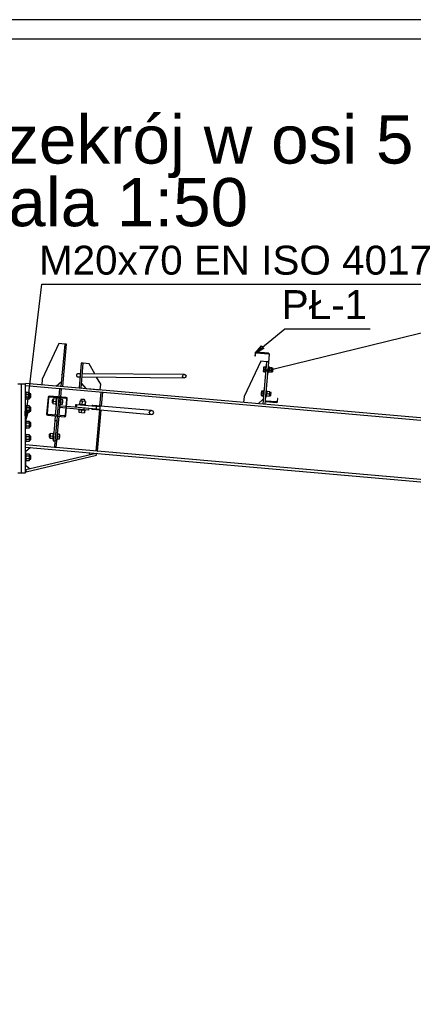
# Paper-space layout 'A0 Advance Steel' of a CAD drawing. Header units: millimetres. Extents: x -21 to 1320, y -7 to 928.
# Tile 127 of 134: x 1113 to 1154, y 717 to 819. Entities that reach past the tile are written whole.
import ezdxf

# ---------------------------------------------------------------- set-up
doc = ezdxf.new("R2010")
doc.units = ezdxf.units.MM
doc.layers.get('0').update_dxf_attribs({"linetype": 'CONTINUOUS'})
for name, color, linetype in [('AS_Belki', 145, 'CONTINUOUS'), ('AS_Blachy', 30, 'CONTINUOUS'), ('AS_Sruby', 9, 'CONTINUOUS')]:
    doc.layers.add(name, color=color, linetype=linetype)
doc.styles.add('Arial', font='arial.ttf', dxfattribs={"height": 150})

psp = doc.layouts.new('A0 Advance Steel')

# ---------------------------------------------------------------- linework, layer by layer
at = {"color": 0, "linetype": 'ByBlock', "lineweight": -2}
for p, q in [((1137.24, 784.76), (1137.9, 785.52)), ((1138.12, 785.27), (1137.9, 785.52)), ((1138.12, 785.27), (1137.24, 784.76)), ((1138.07, 782.87), (1139, 783.27)), ((1139.08, 782.95), (1138.07, 782.87)), ((1139.08, 782.95), (1139, 783.27)), ((1113.44, 777.74), (1113.39, 778.75)), ((1113.72, 778.71), (1113.39, 778.75)), ((1113.72, 778.71), (1113.44, 777.74))]:
    psp.add_line(p, q, dxfattribs=at)
at = {"color": 3, "ltscale": 0.25}
for points in [[(952.24, 626.77), (952.24, 819.37), (1273.84, 819.37), (1273.84, 626.77), (952.24, 626.77)], [(954.24, 628.77), (954.24, 817.37), (1271.84, 817.37), (1271.84, 628.77), (954.24, 628.77)]]:
    psp.add_lwpolyline(points, dxfattribs=at)
at = {"color": 7}
for points in [[(1113.44, 777.74), (1115.14, 791.92), (1155.91, 791.92)], [(1138.07, 782.87), (1168.58, 790.35), (1209.35, 790.35)], [(1137.24, 784.76), (1140.31, 787.31), (1149.16, 787.31)]]:
    psp.add_lwpolyline(points, dxfattribs=at)
at = {"layer": 'AS_Belki', "linetype": 'Continuous', "ltscale": 0.25}
for p, q in [((1137.24, 784.76), (1137.22, 784.48)), ((1137.22, 784.48), (1137.27, 784.48)), ((1137.25, 784.8), (1137.24, 784.76)), ((1137.28, 784.84), (1137.25, 784.8)), ((1137.27, 784.48), (1137.29, 784.75)), ((1137.33, 784.86), (1137.28, 784.84)), ((1137.29, 784.75), (1137.3, 784.78)), ((1137.3, 784.78), (1137.32, 784.8)), ((1137.32, 784.8), (1137.34, 784.82)), ((1137.37, 784.87), (1137.33, 784.86)), ((1137.34, 784.82), (1137.37, 784.82)), ((1138.62, 784.76), (1137.37, 784.87)), ((1137.37, 784.82), (1138.62, 784.71)), ((1138.68, 784.63), (1138.27, 779.9)), ((1138.32, 779.89), (1138.73, 784.62)), ((1138.67, 784.75), (1138.62, 784.76)), ((1138.62, 784.71), (1138.64, 784.7)), ((1138.64, 784.7), (1138.67, 784.68)), ((1138.7, 784.72), (1138.67, 784.75)), ((1138.67, 784.68), (1138.68, 784.66)), ((1138.68, 784.66), (1138.68, 784.63)), ((1138.73, 784.67), (1138.7, 784.72)), ((1138.73, 784.62), (1138.73, 784.67)), ((1119.12, 782.63), (1118.84, 782.64)), ((1129.92, 782.55), (1119.32, 782.63)), ((1129.7, 782.4), (1129.77, 782.51)), ((1129.77, 782.51), (1129.92, 782.55)), ((1130.06, 782.49), (1129.92, 782.55)), ((1130.11, 782.38), (1130.06, 782.49)), ((1242.24, 770.37), (1113.44, 781.64)), ((1113.44, 781.57), (1113.44, 781.64)), ((1113.44, 781.41), (1116.96, 781.1)), ((1118.82, 782.32), (1119.1, 782.31)), ((1119.3, 782.31), (1129.89, 782.23)), ((1129.75, 782.28), (1129.7, 782.4)), ((1129.89, 782.23), (1129.75, 782.28)), ((1129.89, 782.23), (1130.04, 782.27)), ((1130.04, 782.27), (1130.11, 782.38)), ((1117.16, 781.09), (1178.33, 775.73)), ((1138.35, 780.27), (1138.36, 780.39)), ((1115.78, 780.21), (1115.63, 778.49)), ((1115.71, 778.49), (1115.86, 780.17)), ((1115.82, 780.29), (1115.78, 780.21)), ((1115.91, 780.32), (1115.82, 780.29)), ((1115.86, 780.17), (1115.89, 780.22)), ((1115.89, 780.22), (1115.94, 780.24)), ((1117.66, 780.17), (1115.91, 780.32)), ((1115.94, 780.24), (1117.62, 780.09)), ((1117.69, 780.01), (1117.54, 778.33)), ((1117.62, 780.09), (1117.67, 780.06)), ((1117.62, 778.29), (1117.77, 780.04)), ((1117.75, 780.13), (1117.66, 780.17)), ((1117.67, 780.06), (1117.69, 780.01)), ((1117.77, 780.04), (1117.75, 780.13)), ((1138.27, 779.9), (1138.27, 779.85)), ((1138.27, 779.9), (1138.27, 779.85)), ((1138.27, 779.85), (1138.3, 779.81)), ((1138.3, 779.81), (1138.34, 779.77)), ((1138.32, 779.86), (1138.32, 779.89)), ((1138.34, 779.84), (1138.32, 779.86)), ((1138.36, 779.82), (1138.34, 779.84)), ((1138.34, 779.77), (1138.38, 779.76)), ((1138.39, 779.81), (1138.36, 779.82)), ((1138.38, 779.76), (1139.43, 779.67)), ((1139.43, 779.72), (1138.39, 779.81)), ((1139.46, 779.72), (1139.43, 779.72)), ((1139.43, 779.67), (1139.48, 779.68)), ((1139.49, 779.74), (1139.46, 779.72)), ((1139.48, 779.68), (1139.52, 779.7)), ((1139.51, 779.76), (1139.49, 779.74)), ((1139.54, 780.06), (1139.51, 779.79)), ((1139.51, 779.79), (1139.51, 779.76)), ((1139.52, 779.7), (1139.55, 779.74)), ((1139.59, 780.06), (1139.54, 780.06)), ((1139.55, 779.74), (1139.56, 779.78)), ((1139.56, 779.78), (1139.59, 780.06)), ((1115.63, 778.49), (1115.63, 778.46)), ((1115.63, 778.46), (1115.66, 778.37)), ((1115.66, 778.37), (1115.74, 778.33)), ((1115.73, 778.43), (1115.71, 778.49)), ((1115.78, 778.41), (1115.73, 778.43)), ((1115.74, 778.33), (1117.49, 778.18)), ((1117.46, 778.26), (1115.78, 778.41)), ((1117.54, 778.33), (1117.52, 778.28)), ((1120.4, 778.95), (1126.47, 778.41)), ((1126.51, 778.81), (1120.43, 779.34)), ((1126.26, 778.63), (1126.34, 778.77)), ((1126.32, 778.49), (1126.26, 778.63)), ((1126.47, 778.41), (1126.32, 778.49)), ((1126.34, 778.77), (1126.51, 778.81)), ((1126.47, 778.41), (1126.64, 778.46)), ((1126.66, 778.74), (1126.51, 778.81)), ((1126.64, 778.46), (1126.72, 778.59)), ((1126.72, 778.59), (1126.66, 778.74)), ((1117.52, 778.28), (1117.46, 778.26)), ((1117.49, 778.18), (1117.58, 778.2)), ((1117.58, 778.2), (1117.62, 778.29)), ((1116.43, 774.99), (1113.44, 775.25)), ((1113.44, 775.02), (1242.24, 763.75)), ((1120.87, 774.6), (1116.63, 774.97)), ((1120.87, 774.6), (1120.91, 774.59)), ((1177.79, 769.62), (1120.91, 774.59))]:
    psp.add_line(p, q, dxfattribs=at)
at = {"layer": 'AS_Belki', "linetype": 'Continuous', "ltscale": 0.25, "extrusion": (0.627525, -0.004981, 0.778581)}
psp.add_arc((791.33, -866.24, 698.2), 0.16, 356.5297, 176.5297, dxfattribs=at)
at = {"layer": 'AS_Belki', "linetype": 'Continuous', "ltscale": 0.25, "extrusion": (-0.627525, 0.004981, 0.778581)}
psp.add_arc((-791.33, 866.24, -698.2), 0.16, 266.5297, 311.5297, dxfattribs=at)
at = {"layer": 'AS_Belki', "linetype": 'Continuous', "ltscale": 0.25, "extrusion": (0.479542, -0.041954, 0.876516)}
for start, end in [(0, 51.395), (128.605, 180)]:
    psp.add_arc((873.83, -918.8, 504.6), 0.2, start, end, dxfattribs=at)
at = {"layer": 'AS_Blachy', "linetype": 'Continuous', "ltscale": 0.25}
for p, q in [((1116.9, 785.76), (1115.17, 782.09)), ((1117.5, 785.7), (1116.9, 785.76)), ((1117.5, 785.7), (1117.11, 781.32)), ((1117.31, 781.3), (1117.7, 785.69)), ((1117.7, 785.69), (1117.5, 785.7)), ((1119.22, 783.75), (1118.99, 781.16)), ((1119.19, 781.14), (1119.42, 783.73)), ((1119.42, 783.73), (1119.22, 783.75)), ((1120.02, 783.68), (1119.42, 783.73)), ((1120.63, 782.62), (1120.02, 783.68)), ((1137.82, 783.93), (1136.09, 780.26)), ((1138.42, 783.87), (1137.82, 783.93)), ((1138.42, 783.87), (1138.03, 779.49)), ((1138.62, 783.86), (1138.42, 783.87)), ((1117.22, 782.53), (1117.22, 782.55)), ((1113.04, 781.57), (1112.64, 781.57)), ((1113.44, 781.57), (1113.04, 781.57)), ((1113.04, 772.36), (1113.04, 781.57)), ((1113.44, 772.36), (1113.44, 781.57)), ((1115.17, 782.09), (1115.12, 781.5)), ((1116.62, 781.36), (1117.16, 781.82)), ((1119.24, 781.64), (1119.69, 781.1)), ((1121.24, 781.56), (1120.81, 782.3)), ((1121.19, 780.97), (1121.24, 781.56)), ((1116.96, 781.1), (1116.89, 780.24)), ((1116.96, 781.1), (1117.16, 781.09)), ((1117.09, 780.22), (1117.16, 781.09)), ((1118.99, 781.16), (1119.19, 781.14)), ((1119.69, 781.1), (1121.19, 780.97)), ((1121.25, 780.73), (1121.12, 779.28)), ((1121.32, 779.27), (1121.45, 780.71)), ((1116.68, 780.17), (1116.52, 778.34)), ((1116.88, 780.16), (1116.72, 778.32)), ((1116.92, 778.31), (1117.08, 780.14)), ((1118.63, 779.42), (1118.61, 779.18)), ((1118.71, 779.41), (1118.63, 779.42)), ((1118.71, 779.41), (1118.69, 779.18)), ((1120.77, 779.23), (1118.71, 779.41)), ((1136.09, 780.26), (1136.04, 779.67)), ((1137.54, 779.53), (1138.08, 779.99)), ((1138.27, 779.9), (1138.23, 779.47)), ((1117.61, 779.07), (1116.99, 779.12)), ((1117.01, 779.32), (1117.63, 779.27)), ((1119.48, 778.91), (1117.69, 779.06)), ((1117.71, 779.26), (1118.89, 779.16)), ((1118.89, 779.16), (1120.75, 779)), ((1119.5, 779.1), (1119.48, 778.91)), ((1119.98, 778.86), (1119.48, 778.91)), ((1120, 779.06), (1119.98, 778.86)), ((1121.09, 778.89), (1120.71, 774.61)), ((1120.77, 779.23), (1120.75, 779)), ((1120.75, 779), (1121.17, 778.96)), ((1121.19, 779.2), (1120.77, 779.23)), ((1120.91, 774.59), (1121.29, 778.87)), ((1121.17, 778.96), (1121.19, 779.2)), ((1116.47, 777.76), (1116.29, 775.67)), ((1116.51, 778.26), (1116.47, 777.76)), ((1116.67, 777.75), (1116.47, 777.76)), ((1116.67, 777.75), (1116.49, 775.65)), ((1116.71, 778.24), (1116.67, 777.75)), ((1116.69, 775.67), (1116.91, 778.23)), ((1116.29, 775.67), (1116.49, 775.65)), ((1116.49, 775.65), (1116.43, 774.99)), ((1116.69, 775.67), (1116.49, 775.68)), ((1116.63, 774.97), (1116.69, 775.67)), ((1113.94, 774.97), (1113.44, 774.52)), ((1113.44, 774.52), (1113.44, 774.34)), ((1120.76, 774.37), (1113.46, 772.66)), ((1116.63, 774.97), (1116.43, 774.99)), ((1120.1, 774.22), (1120.08, 774.44)), ((1120.8, 774.18), (1120.76, 774.37)), ((1113.44, 773.6), (1113.44, 773.16)), ((1113.51, 772.47), (1120.8, 774.18)), ((1112.64, 772.36), (1113.04, 772.36)), ((1113.04, 772.36), (1113.44, 772.36)), ((1113.44, 773.16), (1113.93, 772.77)), ((1113.46, 772.66), (1113.51, 772.47))]:
    psp.add_line(p, q, dxfattribs=at)
at = {"layer": 'AS_Sruby', "linetype": 'Continuous', "ltscale": 0.25}
for p, q in [((1138.09, 783.1), (1138.07, 782.87)), ((1138.07, 782.87), (1138.27, 782.85)), ((1138.11, 783.33), (1138.09, 783.1)), ((1138.29, 783.08), (1138.09, 783.1)), ((1138.31, 783.31), (1138.11, 783.33)), ((1138.26, 782.81), (1138.27, 782.83)), ((1138.26, 782.79), (1138.26, 782.81)), ((1138.26, 782.78), (1138.26, 782.79)), ((1138.26, 782.78), (1138.32, 782.78)), ((1138.27, 782.92), (1138.28, 782.97)), ((1138.27, 782.87), (1138.27, 782.92)), ((1138.27, 782.85), (1138.27, 782.87)), ((1138.27, 782.83), (1138.27, 782.85)), ((1138.28, 783.02), (1138.29, 783.08)), ((1138.28, 782.97), (1138.28, 783.02)), ((1138.29, 783.14), (1138.3, 783.2)), ((1138.29, 783.08), (1138.29, 783.14)), ((1138.3, 783.25), (1138.31, 783.29)), ((1138.3, 783.2), (1138.3, 783.25)), ((1138.37, 783.38), (1138.31, 783.38)), ((1138.31, 783.36), (1138.31, 783.38)), ((1138.31, 783.38), (1138.31, 783.38)), ((1138.31, 783.33), (1138.31, 783.36)), ((1138.31, 783.29), (1138.31, 783.33)), ((1138.57, 782.76), (1138.63, 782.75)), ((1138.68, 783.35), (1138.62, 783.35)), ((1138.64, 782.84), (1138.63, 782.8)), ((1138.63, 782.8), (1138.63, 782.77)), ((1138.63, 782.77), (1138.63, 782.76)), ((1138.63, 782.76), (1138.63, 782.75)), ((1138.65, 782.94), (1138.64, 782.88)), ((1138.64, 782.88), (1138.64, 782.84)), ((1138.64, 782.86), (1138.64, 782.82)), ((1138.64, 782.82), (1138.93, 782.79)), ((1138.66, 783.05), (1138.65, 782.99)), ((1138.65, 782.99), (1138.65, 782.94)), ((1138.67, 783.16), (1138.66, 783.11)), ((1138.66, 783.11), (1138.66, 783.05)), ((1138.95, 783.02), (1138.66, 783.05)), ((1138.68, 783.3), (1138.67, 783.26)), ((1138.67, 783.26), (1138.67, 783.22)), ((1138.67, 783.22), (1138.67, 783.16)), ((1138.68, 783.35), (1138.68, 783.34)), ((1138.68, 783.34), (1138.68, 783.33)), ((1138.68, 783.33), (1138.68, 783.3)), ((1138.97, 783.26), (1138.68, 783.28)), ((1138.93, 782.79), (1138.95, 783.02)), ((1138.94, 782.86), (1139.07, 782.85)), ((1138.95, 783.02), (1138.97, 783.26)), ((1139.1, 783.17), (1138.96, 783.18)), ((1139.07, 782.9), (1139.08, 782.95)), ((1139.07, 782.87), (1139.07, 782.9)), ((1139.07, 782.85), (1139.07, 782.87)), ((1139.08, 783.01), (1139.09, 783.07)), ((1139.08, 782.95), (1139.08, 783.01)), ((1139.09, 783.13), (1139.1, 783.16)), ((1139.09, 783.07), (1139.09, 783.13)), ((1139.1, 783.16), (1139.1, 783.17)), ((1113.5, 780.74), (1113.44, 780.74)), ((1113.5, 780.73), (1113.5, 780.74)), ((1113.5, 780.71), (1113.5, 780.73)), ((1113.5, 780.68), (1113.5, 780.71)), ((1113.86, 780.7), (1113.5, 780.7)), ((1113.5, 780.63), (1113.5, 780.68)), ((1113.5, 780.58), (1113.5, 780.63)), ((1113.5, 780.51), (1113.5, 780.58)), ((1113.5, 780.53), (1113.86, 780.53)), ((1113.5, 780.44), (1113.5, 780.51)), ((1113.5, 780.37), (1113.5, 780.44)), ((1113.5, 780.3), (1113.5, 780.37)), ((1113.86, 780.53), (1113.86, 780.7)), ((1113.98, 780.57), (1113.86, 780.57)), ((1113.86, 780.21), (1113.86, 780.53)), ((1113.98, 780.55), (1113.98, 780.57)), ((1113.98, 780.51), (1113.98, 780.55)), ((1113.98, 780.45), (1113.98, 780.51)), ((1113.98, 780.37), (1113.98, 780.45)), ((1113.98, 780.29), (1113.98, 780.37)), ((1137.87, 780.61), (1137.85, 780.38)), ((1137.85, 780.38), (1138.05, 780.36)), ((1137.89, 780.84), (1137.87, 780.61)), ((1138.07, 780.59), (1137.87, 780.61)), ((1138.09, 780.82), (1137.89, 780.84)), ((1138.05, 780.43), (1138.06, 780.48)), ((1138.05, 780.38), (1138.05, 780.43)), ((1138.05, 780.34), (1138.05, 780.38)), ((1138.06, 780.53), (1138.07, 780.59)), ((1138.06, 780.48), (1138.06, 780.53)), ((1138.07, 780.65), (1138.08, 780.71)), ((1138.07, 780.59), (1138.07, 780.65)), ((1138.08, 780.76), (1138.09, 780.8)), ((1138.08, 780.71), (1138.08, 780.76)), ((1138.09, 780.87), (1138.1, 780.88)), ((1138.09, 780.84), (1138.09, 780.87)), ((1138.09, 780.8), (1138.09, 780.84)), ((1138.16, 780.89), (1138.1, 780.89)), ((1138.1, 780.88), (1138.1, 780.89)), ((1138.46, 780.86), (1138.4, 780.86)), ((1138.43, 780.48), (1138.42, 780.33)), ((1138.43, 780.45), (1138.42, 780.39)), ((1138.42, 780.39), (1138.42, 780.35)), ((1138.44, 780.56), (1138.43, 780.5)), ((1138.43, 780.5), (1138.43, 780.45)), ((1138.45, 780.67), (1138.44, 780.62)), ((1138.44, 780.62), (1138.44, 780.56)), ((1138.73, 780.53), (1138.44, 780.56)), ((1138.46, 780.77), (1138.45, 780.73)), ((1138.45, 780.73), (1138.45, 780.67)), ((1138.46, 780.86), (1138.46, 780.85)), ((1138.46, 780.85), (1138.46, 780.84)), ((1138.46, 780.84), (1138.46, 780.81)), ((1138.46, 780.81), (1138.46, 780.79)), ((1138.75, 780.76), (1138.46, 780.79)), ((1138.46, 780.79), (1138.46, 780.77)), ((1138.71, 780.3), (1138.73, 780.53)), ((1138.72, 780.37), (1138.85, 780.36)), ((1138.73, 780.53), (1138.75, 780.76)), ((1138.88, 780.68), (1138.75, 780.69)), ((1138.85, 780.37), (1138.86, 780.41)), ((1138.85, 780.36), (1138.85, 780.37)), ((1138.86, 780.46), (1138.87, 780.52)), ((1138.86, 780.41), (1138.86, 780.46)), ((1138.87, 780.58), (1138.88, 780.63)), ((1138.87, 780.52), (1138.87, 780.58)), ((1138.88, 780.67), (1138.88, 780.68)), ((1138.88, 780.63), (1138.88, 780.67)), ((1113.44, 780), (1113.5, 780)), ((1113.5, 780.23), (1113.5, 780.3)), ((1113.5, 780.16), (1113.5, 780.23)), ((1113.86, 780.21), (1113.5, 780.21)), ((1113.5, 780.11), (1113.5, 780.16)), ((1113.5, 780.06), (1113.5, 780.11)), ((1113.5, 780.03), (1113.5, 780.06)), ((1113.5, 780.04), (1113.86, 780.04)), ((1113.5, 780.01), (1113.5, 780.03)), ((1113.5, 780), (1113.5, 780.01)), ((1113.86, 780.04), (1113.86, 780.21)), ((1113.86, 780.17), (1113.98, 780.17)), ((1113.98, 780.23), (1113.98, 780.29)), ((1113.98, 780.19), (1113.98, 780.23)), ((1113.98, 780.17), (1113.98, 780.19)), ((1116.2, 779.68), (1116.19, 779.65)), ((1116.19, 779.65), (1116.19, 779.63)), ((1116.28, 779.63), (1116.19, 779.63)), ((1116.21, 779.79), (1116.2, 779.73)), ((1116.2, 779.73), (1116.2, 779.68)), ((1116.22, 779.91), (1116.21, 779.86)), ((1116.21, 779.86), (1116.21, 779.79)), ((1116.3, 779.95), (1116.22, 779.95)), ((1116.22, 779.95), (1116.22, 779.94)), ((1116.22, 779.94), (1116.22, 779.91)), ((1116.29, 779.79), (1116.27, 779.56)), ((1116.27, 779.56), (1116.56, 779.53)), ((1116.28, 779.64), (1116.28, 779.63)), ((1116.31, 780.02), (1116.29, 779.79)), ((1116.29, 779.79), (1116.59, 779.76)), ((1116.61, 779.99), (1116.31, 780.02)), ((1116.57, 779.55), (1116.56, 779.51)), ((1116.56, 779.51), (1116.56, 779.49)), ((1116.56, 779.49), (1116.56, 779.47)), ((1116.56, 779.47), (1116.56, 779.46)), ((1116.56, 779.46), (1116.62, 779.46)), ((1116.58, 779.65), (1116.57, 779.6)), ((1116.57, 779.6), (1116.57, 779.55)), ((1116.59, 779.76), (1116.58, 779.7)), ((1116.58, 779.7), (1116.58, 779.65)), ((1116.6, 779.88), (1116.59, 779.82)), ((1116.59, 779.82), (1116.59, 779.76)), ((1116.61, 780.01), (1116.6, 779.97)), ((1116.6, 779.97), (1116.6, 779.93)), ((1116.6, 779.93), (1116.6, 779.88)), ((1116.67, 780.05), (1116.61, 780.06)), ((1116.61, 780.06), (1116.61, 780.05)), ((1116.61, 780.05), (1116.61, 780.04)), ((1116.61, 780.04), (1116.61, 780.01)), ((1117.02, 779.42), (1117.08, 779.42)), ((1117.13, 780.01), (1117.07, 780.02)), ((1117.08, 779.5), (1117.09, 779.55)), ((1117.08, 779.47), (1117.08, 779.5)), ((1117.08, 779.49), (1117.28, 779.47)), ((1117.08, 779.44), (1117.08, 779.47)), ((1117.08, 779.42), (1117.08, 779.44)), ((1117.08, 779.42), (1117.08, 779.42)), ((1117.09, 779.6), (1117.1, 779.66)), ((1117.09, 779.55), (1117.09, 779.6)), ((1117.1, 779.72), (1117.11, 779.77)), ((1117.1, 779.72), (1117.3, 779.7)), ((1117.1, 779.66), (1117.1, 779.72)), ((1117.11, 779.83), (1117.12, 779.88)), ((1117.11, 779.77), (1117.11, 779.83)), ((1117.12, 779.96), (1117.13, 779.99)), ((1117.12, 779.93), (1117.12, 779.96)), ((1117.32, 779.93), (1117.12, 779.95)), ((1117.12, 779.88), (1117.12, 779.93)), ((1117.13, 779.99), (1117.13, 780.01)), ((1117.13, 780.01), (1117.13, 780.01)), ((1117.28, 779.47), (1117.3, 779.7)), ((1117.3, 779.7), (1117.32, 779.93)), ((1118.96, 779.45), (1118.95, 779.39)), ((1118.97, 779.45), (1118.96, 779.45)), ((1118.96, 779.45), (1118.96, 779.45)), ((1119, 779.45), (1118.97, 779.45)), ((1119.04, 779.45), (1119, 779.45)), ((1119.07, 779.8), (1119.04, 779.45)), ((1119.1, 779.44), (1119.04, 779.45)), ((1119.35, 779.78), (1119.07, 779.8)), ((1119.16, 779.44), (1119.1, 779.44)), ((1119.17, 779.98), (1119.16, 779.8)), ((1119.22, 779.43), (1119.16, 779.44)), ((1119.2, 779.97), (1119.17, 779.98)), ((1119.25, 779.97), (1119.2, 779.97)), ((1119.29, 779.42), (1119.22, 779.43)), ((1119.32, 779.96), (1119.25, 779.97)), ((1119.37, 779.42), (1119.29, 779.42)), ((1119.39, 779.96), (1119.32, 779.96)), ((1119.32, 779.42), (1119.35, 779.78)), ((1119.64, 779.76), (1119.35, 779.78)), ((1119.44, 779.41), (1119.37, 779.42)), ((1119.47, 779.95), (1119.39, 779.96)), ((1119.5, 779.41), (1119.44, 779.41)), ((1119.53, 779.95), (1119.47, 779.95)), ((1119.56, 779.4), (1119.5, 779.41)), ((1119.56, 779.94), (1119.53, 779.95)), ((1119.57, 779.94), (1119.56, 779.94)), ((1119.56, 779.76), (1119.57, 779.94)), ((1119.61, 779.4), (1119.56, 779.4)), ((1119.64, 779.76), (1119.61, 779.4)), ((1119.61, 779.4), (1119.64, 779.75)), ((1119.65, 779.39), (1119.61, 779.4)), ((1119.64, 779.75), (1119.64, 779.76)), ((1119.68, 779.39), (1119.65, 779.39)), ((1119.69, 779.39), (1119.68, 779.39)), ((1119.69, 779.33), (1119.69, 779.39)), ((1138.04, 780.3), (1138.05, 780.32)), ((1138.04, 780.29), (1138.04, 780.3)), ((1138.04, 780.29), (1138.1, 780.29)), ((1138.05, 780.32), (1138.05, 780.34)), ((1138.35, 780.27), (1138.41, 780.26)), ((1138.42, 780.31), (1138.41, 780.28)), ((1138.41, 780.28), (1138.41, 780.27)), ((1138.41, 780.27), (1138.41, 780.26)), ((1138.42, 780.35), (1138.42, 780.31)), ((1138.42, 780.33), (1138.71, 780.3)), ((1113.5, 779.34), (1113.44, 779.34)), ((1113.44, 778.6), (1113.5, 778.6)), ((1113.5, 779.33), (1113.5, 779.34)), ((1113.5, 779.31), (1113.5, 779.33)), ((1113.5, 779.28), (1113.5, 779.31)), ((1113.86, 779.3), (1113.5, 779.3)), ((1113.5, 779.23), (1113.5, 779.28)), ((1113.5, 779.18), (1113.5, 779.23)), ((1113.5, 779.11), (1113.5, 779.18)), ((1113.5, 779.13), (1113.86, 779.13)), ((1113.5, 779.04), (1113.5, 779.11)), ((1113.5, 778.97), (1113.5, 779.04)), ((1113.5, 778.9), (1113.5, 778.97)), ((1113.5, 778.83), (1113.5, 778.9)), ((1113.5, 778.76), (1113.5, 778.83)), ((1113.86, 778.81), (1113.5, 778.81)), ((1113.5, 778.71), (1113.5, 778.76)), ((1113.5, 778.66), (1113.5, 778.71)), ((1113.5, 778.63), (1113.5, 778.66)), ((1113.5, 778.64), (1113.86, 778.64)), ((1113.5, 778.61), (1113.5, 778.63)), ((1113.5, 778.6), (1113.5, 778.61)), ((1113.86, 779.13), (1113.86, 779.3)), ((1113.98, 779.17), (1113.86, 779.17)), ((1113.86, 778.81), (1113.86, 779.13)), ((1113.86, 778.64), (1113.86, 778.81)), ((1113.86, 778.77), (1113.98, 778.77)), ((1113.98, 779.15), (1113.98, 779.17)), ((1113.98, 779.11), (1113.98, 779.15)), ((1113.98, 779.05), (1113.98, 779.11)), ((1113.98, 778.97), (1113.98, 779.05)), ((1113.98, 778.89), (1113.98, 778.97)), ((1113.98, 778.83), (1113.98, 778.89)), ((1113.98, 778.79), (1113.98, 778.83)), ((1113.98, 778.77), (1113.98, 778.79)), ((1118.92, 778.96), (1118.91, 778.9)), ((1118.93, 778.89), (1118.91, 778.9)), ((1118.91, 778.9), (1118.91, 778.9)), ((1118.95, 778.89), (1118.93, 778.89)), ((1118.99, 778.89), (1118.95, 778.89)), ((1118.98, 778.89), (1118.96, 778.64)), ((1118.96, 778.64), (1119.25, 778.61)), ((1119.05, 778.88), (1118.99, 778.89)), ((1119.11, 778.88), (1119.05, 778.88)), ((1119.17, 778.87), (1119.11, 778.88)), ((1119.25, 778.87), (1119.17, 778.87)), ((1119.32, 778.86), (1119.25, 778.87)), ((1119.25, 778.61), (1119.27, 778.86)), ((1119.25, 778.61), (1119.54, 778.59)), ((1119.39, 778.85), (1119.32, 778.86)), ((1119.45, 778.85), (1119.39, 778.85)), ((1119.51, 778.84), (1119.45, 778.85)), ((1119.56, 778.84), (1119.51, 778.84)), ((1119.56, 778.84), (1119.54, 778.59)), ((1119.54, 778.59), (1119.55, 778.59)), ((1119.55, 778.59), (1119.57, 778.84)), ((1119.6, 778.83), (1119.56, 778.84)), ((1119.63, 778.83), (1119.6, 778.83)), ((1119.64, 778.83), (1119.63, 778.83)), ((1119.64, 778.83), (1119.65, 778.89)), ((1113.5, 777.74), (1113.44, 777.74)), ((1113.5, 777.73), (1113.5, 777.74)), ((1113.5, 777.71), (1113.5, 777.73)), ((1113.5, 777.68), (1113.5, 777.71)), ((1113.86, 777.7), (1113.5, 777.7)), ((1113.5, 777.63), (1113.5, 777.68)), ((1113.5, 777.58), (1113.5, 777.63)), ((1113.5, 777.51), (1113.5, 777.58)), ((1113.5, 777.53), (1113.86, 777.53)), ((1113.5, 777.44), (1113.5, 777.51)), ((1113.5, 777.37), (1113.5, 777.44)), ((1113.5, 777.3), (1113.5, 777.37)), ((1113.86, 777.53), (1113.86, 777.7)), ((1113.98, 777.57), (1113.86, 777.57)), ((1113.86, 777.21), (1113.86, 777.53)), ((1113.98, 777.55), (1113.98, 777.57)), ((1113.98, 777.51), (1113.98, 777.55)), ((1113.98, 777.45), (1113.98, 777.51)), ((1113.98, 777.37), (1113.98, 777.45)), ((1113.98, 777.29), (1113.98, 777.37)), ((1113.44, 777), (1113.5, 777)), ((1113.5, 776.34), (1113.44, 776.34)), ((1113.5, 777.23), (1113.5, 777.3)), ((1113.5, 777.16), (1113.5, 777.23)), ((1113.86, 777.21), (1113.5, 777.21)), ((1113.5, 777.11), (1113.5, 777.16)), ((1113.5, 777.06), (1113.5, 777.11)), ((1113.5, 777.03), (1113.5, 777.06)), ((1113.5, 777.04), (1113.86, 777.04)), ((1113.5, 777.01), (1113.5, 777.03)), ((1113.5, 777), (1113.5, 777.01)), ((1113.5, 776.33), (1113.5, 776.34)), ((1113.5, 776.31), (1113.5, 776.33)), ((1113.5, 776.28), (1113.5, 776.31)), ((1113.86, 776.3), (1113.5, 776.3)), ((1113.86, 777.04), (1113.86, 777.21)), ((1113.86, 777.17), (1113.98, 777.17)), ((1113.86, 776.13), (1113.86, 776.3)), ((1113.98, 777.23), (1113.98, 777.29)), ((1113.98, 777.19), (1113.98, 777.23)), ((1113.98, 777.17), (1113.98, 777.19)), ((1115.91, 776.36), (1115.9, 776.32)), ((1115.9, 776.32), (1115.9, 776.27)), ((1115.99, 776.36), (1115.91, 776.37)), ((1115.91, 776.37), (1115.91, 776.36)), ((1116, 776.43), (1115.98, 776.2)), ((1115.99, 776.36), (1115.99, 776.36)), ((1116.29, 776.41), (1116, 776.43)), ((1116.29, 776.34), (1116.28, 776.29)), ((1116.28, 776.29), (1116.28, 776.23)), ((1116.3, 776.45), (1116.29, 776.42)), ((1116.29, 776.42), (1116.29, 776.39)), ((1116.29, 776.39), (1116.29, 776.34)), ((1116.36, 776.47), (1116.3, 776.47)), ((1116.3, 776.47), (1116.3, 776.45)), ((1116.3, 776.47), (1116.3, 776.47)), ((1116.82, 776.43), (1116.76, 776.43)), ((1116.8, 776.3), (1116.81, 776.34)), ((1116.8, 776.24), (1116.8, 776.3)), ((1116.81, 776.42), (1116.82, 776.43)), ((1116.81, 776.41), (1116.81, 776.42)), ((1116.81, 776.38), (1116.81, 776.41)), ((1116.81, 776.34), (1116.81, 776.38)), ((1117.01, 776.34), (1116.81, 776.36)), ((1116.99, 776.11), (1117.01, 776.34)), ((1113.44, 775.6), (1113.5, 775.6)), ((1113.5, 776.23), (1113.5, 776.28)), ((1113.5, 776.18), (1113.5, 776.23)), ((1113.5, 776.11), (1113.5, 776.18)), ((1113.5, 776.13), (1113.86, 776.13)), ((1113.5, 776.04), (1113.5, 776.11)), ((1113.5, 775.97), (1113.5, 776.04)), ((1113.5, 775.9), (1113.5, 775.97)), ((1113.5, 775.83), (1113.5, 775.9)), ((1113.5, 775.76), (1113.5, 775.83)), ((1113.86, 775.81), (1113.5, 775.81)), ((1113.5, 775.71), (1113.5, 775.76)), ((1113.5, 775.66), (1113.5, 775.71)), ((1113.5, 775.63), (1113.5, 775.66)), ((1113.5, 775.64), (1113.86, 775.64)), ((1113.5, 775.61), (1113.5, 775.63)), ((1113.5, 775.6), (1113.5, 775.61)), ((1113.98, 776.17), (1113.86, 776.17)), ((1113.86, 775.81), (1113.86, 776.13)), ((1113.86, 775.64), (1113.86, 775.81)), ((1113.86, 775.77), (1113.98, 775.77)), ((1113.98, 776.15), (1113.98, 776.17)), ((1113.98, 776.11), (1113.98, 776.15)), ((1113.98, 776.05), (1113.98, 776.11)), ((1113.98, 775.97), (1113.98, 776.05)), ((1113.98, 775.89), (1113.98, 775.97)), ((1113.98, 775.83), (1113.98, 775.89)), ((1113.98, 775.79), (1113.98, 775.83)), ((1113.98, 775.77), (1113.98, 775.79)), ((1115.89, 776.15), (1115.88, 776.1)), ((1115.88, 776.1), (1115.88, 776.06)), ((1115.88, 776.06), (1115.88, 776.05)), ((1115.88, 776.05), (1115.96, 776.04)), ((1115.9, 776.27), (1115.89, 776.21)), ((1115.89, 776.21), (1115.89, 776.15)), ((1115.98, 776.2), (1115.96, 775.97)), ((1115.96, 775.97), (1116.25, 775.94)), ((1115.98, 776.2), (1116.27, 776.17)), ((1116.26, 776.01), (1116.25, 775.96)), ((1116.25, 775.96), (1116.25, 775.93)), ((1116.25, 775.93), (1116.25, 775.9)), ((1116.25, 775.9), (1116.25, 775.88)), ((1116.25, 775.88), (1116.3, 775.87)), ((1116.25, 775.88), (1116.25, 775.88)), ((1116.27, 776.12), (1116.26, 776.06)), ((1116.26, 776.06), (1116.26, 776.01)), ((1116.28, 776.23), (1116.27, 776.17)), ((1116.27, 776.17), (1116.27, 776.12)), ((1116.7, 775.84), (1116.76, 775.83)), ((1116.76, 775.84), (1116.77, 775.85)), ((1116.76, 775.83), (1116.76, 775.84)), ((1116.77, 775.96), (1116.78, 776.02)), ((1116.77, 775.92), (1116.77, 775.96)), ((1116.77, 775.88), (1116.77, 775.92)), ((1116.77, 775.9), (1116.97, 775.88)), ((1116.77, 775.85), (1116.77, 775.88)), ((1116.78, 776.07), (1116.79, 776.13)), ((1116.78, 776.02), (1116.78, 776.07)), ((1116.79, 776.19), (1116.8, 776.24)), ((1116.79, 776.13), (1116.79, 776.19)), ((1116.79, 776.13), (1116.99, 776.11)), ((1116.97, 775.88), (1116.99, 776.11)), ((1113.5, 774.34), (1113.44, 774.34)), ((1113.5, 774.33), (1113.5, 774.34)), ((1113.5, 774.31), (1113.5, 774.33)), ((1113.5, 774.28), (1113.5, 774.31)), ((1113.86, 774.3), (1113.5, 774.3)), ((1113.5, 774.23), (1113.5, 774.28)), ((1113.86, 774.13), (1113.86, 774.3)), ((1113.44, 773.6), (1113.5, 773.6)), ((1113.5, 774.18), (1113.5, 774.23)), ((1113.5, 774.11), (1113.5, 774.18)), ((1113.5, 774.13), (1113.86, 774.13)), ((1113.5, 774.04), (1113.5, 774.11)), ((1113.5, 773.97), (1113.5, 774.04)), ((1113.5, 773.9), (1113.5, 773.97)), ((1113.5, 773.83), (1113.5, 773.9)), ((1113.5, 773.76), (1113.5, 773.83)), ((1113.86, 773.81), (1113.5, 773.81)), ((1113.5, 773.71), (1113.5, 773.76)), ((1113.5, 773.66), (1113.5, 773.71)), ((1113.5, 773.63), (1113.5, 773.66)), ((1113.5, 773.64), (1113.86, 773.64)), ((1113.5, 773.61), (1113.5, 773.63)), ((1113.5, 773.6), (1113.5, 773.61)), ((1113.98, 774.17), (1113.86, 774.17)), ((1113.86, 773.81), (1113.86, 774.13)), ((1113.86, 773.64), (1113.86, 773.81)), ((1113.86, 773.77), (1113.98, 773.77)), ((1113.98, 774.15), (1113.98, 774.17)), ((1113.98, 774.11), (1113.98, 774.15)), ((1113.98, 774.05), (1113.98, 774.11)), ((1113.98, 773.97), (1113.98, 774.05)), ((1113.98, 773.89), (1113.98, 773.97)), ((1113.98, 773.83), (1113.98, 773.89)), ((1113.98, 773.79), (1113.98, 773.83)), ((1113.98, 773.77), (1113.98, 773.79))]:
    psp.add_line(p, q, dxfattribs=at)

# ---------------------------------------------------------------- texts
at = {"color": 84, "style": 'Arial'}
for s, p in [('Przekrój w osi 5', (1104.35, 804.44)), ('skala 1:50', (1104.67, 797.94))]:
    psp.add_text(s, height=5, dxfattribs=at).set_placement(p)
at = {"color": 7, "style": 'Arial'}
for s, p in [('M20x70 EN ISO 4017', (1114.83, 792.92)), ('PŁ-1', (1139.99, 788.31))]:
    psp.add_text(s, height=3, dxfattribs=at).set_placement(p)

doc.saveas('drawing.dxf')
